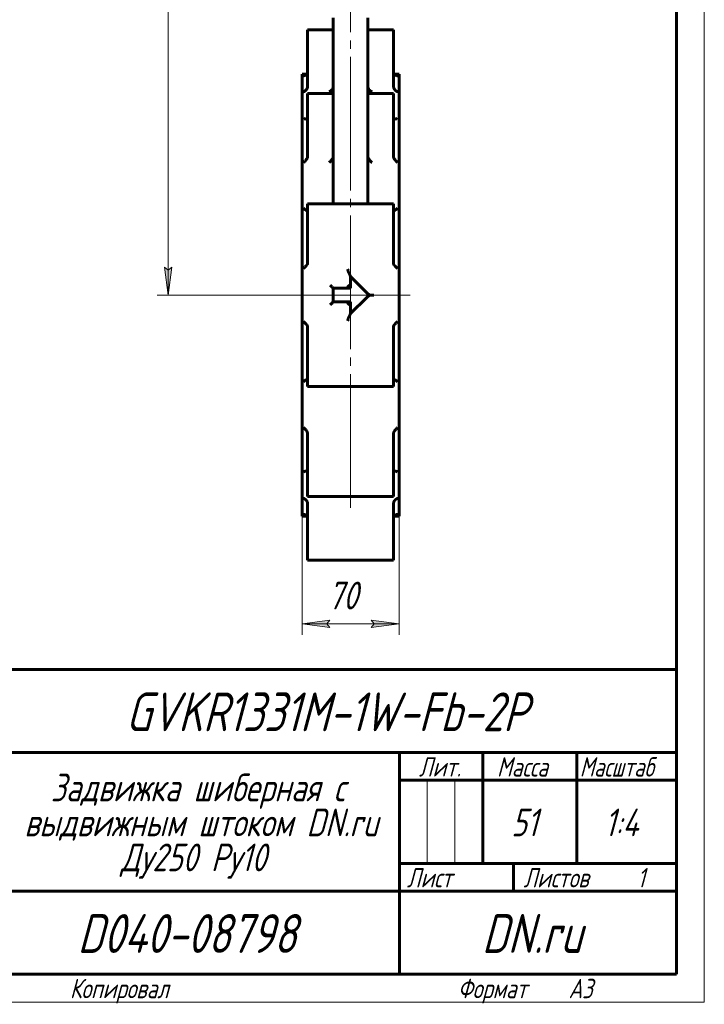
# Model space of a CAD drawing. Header units: millimetres. Extents: x -66 to 297, y 0 to 429.
# Tile 2 of 5: x 173 to 297, y 0 to 177. Entities that reach past the tile are written whole.
import ezdxf

# ---------------------------------------------------------------- set-up
doc = ezdxf.new("R2010")
doc.units = ezdxf.units.MM
for name, pattern in [('K5LT_AXLED', [28.612024, 24.112024, -1.5, 1.5, -1.5]), ('K5LT_BASIC', [0]), ('K5LT_THIN', [0])]:
    doc.linetypes.add(name, pattern=pattern)
doc.layers.add('Системный слой', color=7, linetype='Continuous')
doc.layers.add('Системный слой (1)', color=7, linetype='Continuous', true_color=0x6c6c6c)
doc.styles.add('KDIMTEXTSTYLE', font='txt', dxfattribs={"width": 0.96, "oblique": 15, "height": 5})
doc.styles.add('KTEXTSTYLE', font='txt', dxfattribs={"width": 0.96, "height": 5})
doc.dimstyles.new('KDIMSTYLE (0.25)', dxfattribs={"dimtxt": 5, "dimasz": 1, "dimexe": 2, "dimexo": 0, "dimgap": 1, "dimtad": 1, "dimlfac": 4, "dimtxsty": 'KDIMTEXTSTYLE', "dimsah": 1, "dimcen": 0, "dimdle": 1, "dimadec": 0, "dimazin": 0, "dimtfac": 0.667, "dimtmove": 0, "dimatfit": 3, "dimfxl": 1, "dimtvp": 1, "dimtolj": 1, "dimtzin": 0, "dimarcsym": 0})

# ---------------------------------------------------------------- blocks, each defined once
blk = doc.blocks.new('D2')
at = {"layer": 'Системный слой (1)'}
for points in [[(133.41, 155.05), (136.87, 158.72), (132.58, 156.07), (133.38, 155.88)], [(60.25, 96.42), (64.54, 99.06), (63.74, 99.26), (63.71, 100.09)]]:
    blk.add_hatch(color=7, dxfattribs=at).paths.add_polyline_path(points)
at = {"layer": 'Системный слой (1)', "color": 7, "linetype": 'K5LT_THIN', "lineweight": 18, "true_color": 0xffffff}
for p, q in [((136.87, 158.72), (142.47, 163.27)), ((142.47, 163.27), (160.46, 163.27)), ((60.25, 96.42), (136.87, 158.72)), ((132.58, 156.07), (136.87, 158.72)), ((136.87, 158.72), (133.41, 155.05)), ((133.38, 155.88), (132.58, 156.07)), ((133.41, 155.05), (133.38, 155.88)), ((60.25, 96.42), (63.71, 100.09)), ((63.71, 100.09), (63.74, 99.26)), ((64.54, 99.06), (60.25, 96.42)), ((63.74, 99.26), (64.54, 99.06))]:
    blk.add_line(p, q, dxfattribs=at)
blk.add_wipeout([(144.47, 164.27), (144.47, 171.65), (157.91, 171.65), (157.91, 164.27)]).dxf.layer = 'Системный слой (1)'
at = {"layer": 'Системный слой (1)', "color": 7, "char_height": 5, "attachment_point": 1, "style": 'KTEXTSTYLE'}
for s, insert in [('\\fArial|b0|c204|p34;\\H5.0;\\W1.000;\\Q15;\\fGOST Type AU|b0|i0|c204|p34;\\Q15;\\W0.960;⌀', (144.47, 170.86)), ('\\fArial|b0|c204|p34;\\H5.0;\\W1.000;\\Q15;\\fGOST Type AU|b0|i0|c204|p34;\\Q15;\\W0.960;395', (147.78, 170.86))]:
    blk.add_mtext(s, dxfattribs=dict(at, insert=insert))
blk = doc.blocks.new('KDIMARROW_01')
at = {"layer": 'Системный слой'}
blk.add_hatch(color=0, dxfattribs=at).paths.add_polyline_path([(-5, -0.66), (0, 0), (-5, 0.66), (-4.5, 0)])
at = {"layer": 'Системный слой', "color": 0, "linetype": 'K5LT_THIN', "lineweight": 18}
for p, q in [((-4.5, 0), (-5, 0.66)), ((-5, 0.66), (0, 0)), ((0, 0), (-5, -0.66)), ((-5, -0.66), (-4.5, 0))]:
    blk.add_line(p, q, dxfattribs=at)
at = {"layer": 'Системный слой (1)', "color": 0, "linetype": 'K5LT_THIN', "lineweight": 18}
blk.add_line((98.56, 127.57), (98.31, 127.57), dxfattribs=at)
blk = doc.blocks.new('D3')
at = {"layer": 'Системный слой (1)'}
for points in [[(64.24, 136.14), (64.88, 136.66), (59.87, 137.23), (64.57, 135.38)], [(137.25, 117.91), (132.56, 119.76), (132.88, 119), (132.24, 118.48)]]:
    blk.add_hatch(color=7, dxfattribs=at).paths.add_polyline_path(points)
at = {"layer": 'Системный слой (1)', "color": 7, "linetype": 'K5LT_THIN', "lineweight": 18, "true_color": 0xffffff}
for p, q in [((59.87, 137.23), (64.88, 136.66)), ((64.57, 135.38), (59.87, 137.23)), ((59.87, 137.23), (137.25, 117.91)), ((64.88, 136.66), (64.24, 136.14)), ((64.24, 136.14), (64.57, 135.38)), ((132.88, 119), (132.56, 119.76)), ((132.56, 119.76), (137.25, 117.91)), ((132.24, 118.48), (132.88, 119)), ((137.25, 117.91), (132.24, 118.48)), ((137.25, 117.91), (151.54, 114.34)), ((151.54, 114.34), (168.87, 114.34))]:
    blk.add_line(p, q, dxfattribs=at)
blk.add_wipeout([(153.54, 115.34), (153.54, 122.72), (166.34, 122.72), (166.34, 115.34)]).dxf.layer = 'Системный слой (1)'
at = {"layer": 'Системный слой (1)', "color": 7, "char_height": 5, "attachment_point": 1, "style": 'KTEXTSTYLE'}
for s, insert in [('\\fArial|b0|c204|p34;\\H5.0;\\W1.000;\\Q15;\\fGOST Type AU|b0|i0|c204|p34;\\Q15;\\W0.960;⌀', (153.54, 121.93)), ('\\fArial|b0|c204|p34;\\H5.0;\\W1.000;\\Q15;\\fGOST Type AU|b0|i0|c204|p34;\\Q15;\\W0.960;319', (156.85, 121.93))]:
    blk.add_mtext(s, dxfattribs=dict(at, insert=insert))
blk = doc.blocks.new('D4')
at = {"layer": 'Системный слой (1)'}
for points in [[(135.25, 140.05), (139.73, 142.36), (134.81, 141.29), (135.5, 140.84)], [(62.32, 113.85), (61.62, 114.3), (61.87, 115.08), (57.39, 112.77)]]:
    blk.add_hatch(color=7, dxfattribs=at).paths.add_polyline_path(points)
at = {"layer": 'Системный слой (1)', "color": 7, "linetype": 'K5LT_THIN', "lineweight": 18, "true_color": 0xffffff}
for p, q in [((139.73, 142.36), (150.02, 146.06)), ((150.02, 146.06), (168.01, 146.06)), ((57.39, 112.77), (139.73, 142.36)), ((134.81, 141.29), (139.73, 142.36)), ((139.73, 142.36), (135.25, 140.05)), ((135.5, 140.84), (134.81, 141.29)), ((135.25, 140.05), (135.5, 140.84)), ((57.39, 112.77), (61.87, 115.08)), ((62.32, 113.85), (57.39, 112.77)), ((61.87, 115.08), (61.62, 114.3)), ((61.62, 114.3), (62.32, 113.85))]:
    blk.add_line(p, q, dxfattribs=at)
blk.add_wipeout([(152.02, 147.06), (152.02, 154.44), (165.45, 154.44), (165.45, 147.06)]).dxf.layer = 'Системный слой (1)'
at = {"layer": 'Системный слой (1)', "color": 7, "char_height": 5, "attachment_point": 1, "style": 'KTEXTSTYLE'}
for s, insert in [('\\fArial|b0|c204|p34;\\H5.0;\\W1.000;\\Q15;\\fGOST Type AU|b0|i0|c204|p34;\\Q15;\\W0.960;⌀', (152.02, 153.65)), ('\\fArial|b0|c204|p34;\\H5.0;\\W1.000;\\Q15;\\fGOST Type AU|b0|i0|c204|p34;\\Q15;\\W0.960;350', (155.33, 153.65))]:
    blk.add_mtext(s, dxfattribs=dict(at, insert=insert))
blk = doc.blocks.new('D5')
at = {"layer": 'Системный слой (1)'}
for points in [[(77.23, 142.89), (72.73, 145.16), (76.49, 141.8), (76.45, 142.62)], [(124.39, 109.98), (120.63, 113.34), (120.67, 112.51), (119.89, 112.25)]]:
    blk.add_hatch(color=7, dxfattribs=at).paths.add_polyline_path(points)
at = {"layer": 'Системный слой (1)', "color": 7, "linetype": 'K5LT_THIN', "lineweight": 18, "true_color": 0xffffff}
for p, q in [((72.73, 145.16), (77.23, 142.89)), ((76.49, 141.8), (72.73, 145.16)), ((72.73, 145.16), (124.39, 109.98)), ((77.23, 142.89), (76.45, 142.62)), ((76.45, 142.62), (76.49, 141.8)), ((119.89, 112.25), (120.67, 112.51)), ((124.39, 109.98), (119.89, 112.25)), ((120.67, 112.51), (120.63, 113.34)), ((120.63, 113.34), (124.39, 109.98)), ((124.39, 109.98), (142.15, 97.88)), ((142.15, 97.88), (163.45, 97.88))]:
    blk.add_line(p, q, dxfattribs=at)
blk.add_wipeout([(144.15, 98.88), (144.15, 106.26), (160.76, 106.26), (160.76, 98.88)]).dxf.layer = 'Системный слой (1)'
at = {"layer": 'Системный слой (1)', "color": 7, "insert": (144.15, 105.47), "char_height": 5, "attachment_point": 1, "style": 'KTEXTSTYLE'}
blk.add_mtext('\\fArial|b0|c204|p34;\\H5.0;\\W1.000;\\Q15;\\fGOST Type AU|b0|i0|c204|p34;\\Q15;\\W0.960;DN250', dxfattribs=at)
blk = doc.blocks.new('U10')
at = {"layer": 'Системный слой (1)', "color": 143, "linetype": 'K5LT_BASIC', "lineweight": 60, "true_color": 0x33acca}
for p, q in [((224.4, 167.44), (225.3, 167.44)), ((241.01, 167.44), (241.9, 167.44))]:
    blk.add_line(p, q, dxfattribs=at)
blk = doc.blocks.new('U11')
at = {"layer": 'Системный слой (1)', "color": 143, "linetype": 'K5LT_BASIC', "lineweight": 60, "true_color": 0x33acca}
for p, q in [((224.4, 87.69), (225.3, 87.69)), ((241.01, 87.69), (241.9, 87.69))]:
    blk.add_line(p, q, dxfattribs=at)
blk = doc.blocks.new('U12')
at = {"layer": 'Системный слой (1)', "color": 143, "linetype": 'K5LT_BASIC', "lineweight": 60, "true_color": 0x33acca}
for p, q in [((224.81, 159.39), (224.65, 159.47)), ((224.96, 159.34), (224.81, 159.39)), ((225.11, 159.32), (224.96, 159.34)), ((225.17, 159.32), (225.11, 159.32)), ((225.28, 159.37), (225.17, 159.32)), ((225.37, 159.46), (225.28, 159.37)), ((225.4, 159.54), (225.37, 159.46))]:
    blk.add_line(p, q, dxfattribs=at)
blk = doc.blocks.new('U13')
at = {"layer": 'Системный слой (1)', "color": 143, "linetype": 'K5LT_BASIC', "lineweight": 60, "true_color": 0x33acca}
for p, q in [((236.28, 165.22), (236.28, 165.18)), ((236.28, 165.18), (236.28, 165.15)), ((236.28, 165.15), (236.28, 165.12))]:
    blk.add_line(p, q, dxfattribs=at)
blk = doc.blocks.new('U14')
at = {"layer": 'Системный слой (1)', "color": 143, "linetype": 'K5LT_BASIC', "lineweight": 60, "true_color": 0x33acca}
for p, q in [((240.91, 142.81), (240.92, 142.79)), ((240.92, 142.79), (240.94, 142.78)), ((240.94, 142.78), (240.96, 142.78)), ((240.96, 142.78), (241.15, 142.85)), ((241.15, 142.85), (241.39, 143.01)), ((241.39, 143.01), (241.65, 143.24))]:
    blk.add_line(p, q, dxfattribs=at)
blk = doc.blocks.new('U15')
at = {"layer": 'Системный слой (1)', "color": 143, "linetype": 'K5LT_BASIC', "lineweight": 60, "true_color": 0x33acca}
for p, q in [((236.28, 152.54), (236.28, 152.52)), ((236.28, 152.52), (236.28, 152.49)), ((236.28, 152.49), (236.28, 152.47))]:
    blk.add_line(p, q, dxfattribs=at)
blk = doc.blocks.new('U16')
at = {"layer": 'Системный слой (1)', "color": 143, "linetype": 'K5LT_BASIC', "lineweight": 60, "true_color": 0x33acca}
for p, q in [((240.91, 167.71), (240.96, 167.52)), ((240.96, 167.52), (241.17, 167.27)), ((241.17, 167.27), (241.43, 167.16)), ((241.43, 167.16), (241.56, 167.15)), ((241.56, 167.15), (241.59, 167.15)), ((241.59, 167.15), (241.62, 167.15)), ((241.62, 167.15), (241.65, 167.16))]:
    blk.add_line(p, q, dxfattribs=at)
blk = doc.blocks.new('U17')
at = {"layer": 'Системный слой (1)', "color": 143, "linetype": 'K5LT_BASIC', "lineweight": 60, "true_color": 0x33acca}
for p, q in [((240.91, 159.54), (240.94, 159.46)), ((240.94, 159.46), (241.02, 159.37)), ((241.02, 159.37), (241.14, 159.32)), ((241.14, 159.32), (241.2, 159.32)), ((241.2, 159.32), (241.34, 159.34)), ((241.34, 159.34), (241.5, 159.39)), ((241.5, 159.39), (241.65, 159.47))]:
    blk.add_line(p, q, dxfattribs=at)
blk = doc.blocks.new('U18')
at = {"layer": 'Системный слой (1)', "color": 143, "linetype": 'K5LT_BASIC', "lineweight": 60, "true_color": 0x33acca}
for p, q in [((225.4, 167.8), (225.4, 167.77)), ((225.4, 167.77), (225.4, 167.74)), ((225.4, 167.74), (225.4, 167.71))]:
    blk.add_line(p, q, dxfattribs=at)
blk = doc.blocks.new('U19')
at = {"layer": 'Системный слой (1)', "color": 143, "linetype": 'K5LT_BASIC', "lineweight": 60, "true_color": 0x33acca}
for p, q in [((240.9, 167.8), (240.9, 167.77)), ((240.9, 167.77), (240.91, 167.74)), ((240.91, 167.74), (240.91, 167.71))]:
    blk.add_line(p, q, dxfattribs=at)
blk = doc.blocks.new('U20')
at = {"layer": 'Системный слой (1)', "color": 143, "linetype": 'K5LT_BASIC', "lineweight": 60, "true_color": 0x33acca}
for p, q in [((224.92, 143.01), (224.65, 143.24)), ((225.16, 142.85), (224.92, 143.01)), ((225.34, 142.78), (225.16, 142.85)), ((225.37, 142.78), (225.34, 142.78)), ((225.38, 142.79), (225.37, 142.78)), ((225.4, 142.81), (225.38, 142.79))]:
    blk.add_line(p, q, dxfattribs=at)
blk = doc.blocks.new('U21')
at = {"layer": 'Системный слой (1)', "color": 143, "linetype": 'K5LT_BASIC', "lineweight": 60, "true_color": 0x33acca}
for p, q in [((230.03, 152.52), (230.02, 152.49)), ((230.02, 152.49), (230.02, 152.47)), ((230.03, 152.54), (230.03, 152.52))]:
    blk.add_line(p, q, dxfattribs=at)
blk = doc.blocks.new('U22')
at = {"layer": 'Системный слой (1)', "color": 143, "linetype": 'K5LT_BASIC', "lineweight": 60, "true_color": 0x33acca}
for p, q in [((240.91, 95.6), (240.94, 95.68)), ((240.94, 95.68), (241.03, 95.77)), ((241.03, 95.77), (241.15, 95.81)), ((241.15, 95.81), (241.2, 95.81)), ((241.2, 95.81), (241.34, 95.8)), ((241.34, 95.8), (241.5, 95.74)), ((241.5, 95.74), (241.65, 95.66))]:
    blk.add_line(p, q, dxfattribs=at)
blk = doc.blocks.new('U23')
at = {"layer": 'Системный слой (1)', "color": 143, "linetype": 'K5LT_BASIC', "lineweight": 60, "true_color": 0x33acca}
for p, q in [((240.9, 142.83), (240.9, 142.82)), ((240.9, 142.82), (240.91, 142.81)), ((240.91, 142.81), (240.91, 142.81))]:
    blk.add_line(p, q, dxfattribs=at)
blk = doc.blocks.new('U24')
at = {"layer": 'Системный слой (1)', "color": 143, "linetype": 'K5LT_BASIC', "lineweight": 60, "true_color": 0x33acca}
for p, q in [((240.91, 87.43), (240.96, 87.61)), ((240.96, 87.61), (241.17, 87.86)), ((241.17, 87.86), (241.43, 87.97)), ((241.43, 87.97), (241.56, 87.98)), ((241.56, 87.98), (241.59, 87.98)), ((241.59, 87.98), (241.62, 87.98)), ((241.62, 87.98), (241.65, 87.98))]:
    blk.add_line(p, q, dxfattribs=at)
blk = doc.blocks.new('U25')
at = {"layer": 'Системный слой (1)', "color": 143, "linetype": 'K5LT_BASIC', "lineweight": 60, "true_color": 0x33acca}
for p, q in [((224.81, 95.74), (224.65, 95.66)), ((224.96, 95.8), (224.81, 95.74)), ((225.11, 95.81), (224.96, 95.8)), ((225.15, 95.81), (225.11, 95.81)), ((225.28, 95.77), (225.15, 95.81)), ((225.36, 95.68), (225.28, 95.77)), ((225.4, 95.6), (225.36, 95.68))]:
    blk.add_line(p, q, dxfattribs=at)
blk = doc.blocks.new('U26')
at = {"layer": 'Системный слой (1)', "color": 143, "linetype": 'K5LT_BASIC', "lineweight": 60, "true_color": 0x33acca}
for p, q in [((224.92, 112.12), (224.66, 111.9)), ((225.16, 112.29), (224.92, 112.12)), ((225.34, 112.36), (225.16, 112.29)), ((225.37, 112.35), (225.34, 112.36)), ((225.38, 112.34), (225.37, 112.35)), ((225.4, 112.33), (225.38, 112.34)), ((224.66, 111.9), (224.65, 111.9))]:
    blk.add_line(p, q, dxfattribs=at)
blk = doc.blocks.new('U27')
at = {"layer": 'Системный слой (1)', "color": 143, "linetype": 'K5LT_BASIC', "lineweight": 60, "true_color": 0x33acca}
for p, q in [((224.68, 167.15), (224.65, 167.16)), ((224.71, 167.15), (224.68, 167.15)), ((224.74, 167.15), (224.71, 167.15)), ((224.88, 167.16), (224.74, 167.15)), ((225.14, 167.27), (224.88, 167.16)), ((225.34, 167.52), (225.14, 167.27)), ((225.4, 167.71), (225.34, 167.52))]:
    blk.add_line(p, q, dxfattribs=at)
blk = doc.blocks.new('U28')
at = {"layer": 'Системный слой (1)', "color": 143, "linetype": 'K5LT_BASIC', "lineweight": 60, "true_color": 0x33acca}
for p, q in [((224.68, 87.98), (224.65, 87.98)), ((224.71, 87.98), (224.68, 87.98)), ((224.74, 87.98), (224.71, 87.98)), ((224.88, 87.97), (224.74, 87.98)), ((225.14, 87.86), (224.88, 87.97)), ((225.34, 87.61), (225.14, 87.86)), ((225.4, 87.43), (225.34, 87.61))]:
    blk.add_line(p, q, dxfattribs=at)
blk = doc.blocks.new('U29')
at = {"layer": 'Системный слой (1)', "color": 143, "linetype": 'K5LT_BASIC', "lineweight": 60, "true_color": 0x33acca}
for p, q in [((240.91, 112.33), (240.92, 112.34)), ((240.92, 112.34), (240.94, 112.35)), ((240.94, 112.35), (240.96, 112.36)), ((240.96, 112.36), (241.14, 112.29)), ((241.14, 112.29), (241.39, 112.12)), ((241.39, 112.12), (241.65, 111.9)), ((241.65, 111.9), (241.65, 111.9))]:
    blk.add_line(p, q, dxfattribs=at)
blk = doc.blocks.new('U30')
at = {"layer": 'Системный слой (1)', "color": 143, "linetype": 'K5LT_BASIC', "lineweight": 60, "true_color": 0x33acca}
for p, q in [((230.03, 165.18), (230.02, 165.15)), ((230.02, 165.15), (230.02, 165.12)), ((230.03, 165.22), (230.03, 165.18))]:
    blk.add_line(p, q, dxfattribs=at)
blk = doc.blocks.new('D7')
at = {"layer": 'Системный слой (1)', "color": 7, "linetype": 'K5LT_THIN', "lineweight": 18, "true_color": 0xffffff}
for p, q in [((224.4, 87.94), (224.4, 66.26)), ((241.9, 87.94), (241.9, 66.26)), ((229.4, 67.6), (224.4, 68.26)), ((224.4, 68.26), (241.9, 68.26)), ((228.9, 68.26), (229.4, 67.6)), ((241.9, 68.26), (236.9, 67.6)), ((236.9, 67.6), (237.4, 68.26))]:
    blk.add_line(p, q, dxfattribs=at)
blk.add_wipeout([(229.07, 69.26), (229.07, 76.64), (236.91, 76.64), (236.91, 69.26)]).dxf.layer = 'Системный слой (1)'
at = {"layer": 'Системный слой (1)'}
for points in [[(229.4, 67.6), (228.9, 68.26), (229.4, 68.92), (224.4, 68.26)], [(236.9, 67.6), (241.9, 68.26), (236.9, 68.92), (237.4, 68.26)]]:
    blk.add_hatch(color=7, dxfattribs=at).paths.add_polyline_path(points)
at = {"layer": 'Системный слой (1)', "color": 7, "linetype": 'K5LT_THIN', "lineweight": 18, "true_color": 0xffffff}
for p, q in [((224.4, 68.26), (229.4, 68.92)), ((229.4, 68.92), (228.9, 68.26)), ((237.4, 68.26), (236.9, 68.92)), ((236.9, 68.92), (241.9, 68.26))]:
    blk.add_line(p, q, dxfattribs=at)
at = {"layer": 'Системный слой (1)', "color": 7, "insert": (229.07, 75.85), "char_height": 5, "attachment_point": 1, "style": 'KTEXTSTYLE'}
blk.add_mtext('\\fArial|b0|c204|p34;\\H5.0;\\W1.000;\\Q15;\\fGOST Type AU|b0|i0|c204|p34;\\Q15;\\W0.960;70', dxfattribs=at)
blk = doc.blocks.new('D8')
at = {"layer": 'Системный слой (1)'}
for points in [[(200.89, 394.57), (200.23, 399.57), (199.57, 394.57), (200.23, 395.07)], [(200.23, 127.57), (200.89, 132.57), (200.23, 132.07), (199.57, 132.57)]]:
    blk.add_hatch(color=7, dxfattribs=at).paths.add_polyline_path(points)
at = {"layer": 'Системный слой (1)', "color": 7, "linetype": 'K5LT_THIN', "lineweight": 18, "true_color": 0xffffff}
for p, q in [((213.15, 399.57), (198.23, 399.57)), ((199.57, 394.57), (200.23, 399.57)), ((200.23, 399.57), (200.89, 394.57)), ((200.23, 399.57), (200.23, 127.57)), ((200.23, 395.07), (199.57, 394.57)), ((200.89, 394.57), (200.23, 395.07)), ((200.23, 127.57), (199.57, 132.57)), ((199.57, 132.57), (200.23, 132.07)), ((200.23, 132.07), (200.89, 132.57)), ((200.89, 132.57), (200.23, 127.57)), ((226.78, 127.57), (198.23, 127.57))]:
    blk.add_line(p, q, dxfattribs=at)
blk.add_wipeout([(199.23, 256.84), (191.85, 256.84), (191.85, 269.76), (199.23, 269.76)]).dxf.layer = 'Системный слой (1)'
at = {"layer": 'Системный слой (1)', "color": 7, "insert": (192.64, 256.84), "char_height": 5, "attachment_point": 1, "rotation": 90, "style": 'KTEXTSTYLE'}
blk.add_mtext('\\fArial|b0|c204|p34;\\H5.0;\\W1.000;\\Q15;\\fGOST Type AU|b0|i0|c204|p34;\\Q15;\\W0.960;1088', dxfattribs=at)
blk = doc.blocks.new('U35')
at = {"color": 7, "linetype": 'K5LT_THIN', "lineweight": 18, "true_color": 0xffffff}
for p, q in [((297, 420), (297, 0)), ((246.96, 25), (246.96, 40)), ((251.98, 25), (251.98, 40)), ((297, 0), (0, 0))]:
    blk.add_line(p, q, dxfattribs=at)
at = {"color": 143, "linetype": 'K5LT_BASIC', "lineweight": 60, "true_color": 0x33acca}
for p, q in [((292, 415), (292, 5)), ((107, 60), (292, 60)), ((172, 45), (292, 45)), ((242, 5), (242, 45)), ((257, 25), (257, 45)), ((274, 25), (274, 45)), ((242, 40), (257, 40)), ((257, 40), (292, 40)), ((242, 25), (292, 25)), ((262.57, 20), (262.57, 25)), ((172, 20), (242, 20)), ((242, 20), (292, 20)), ((292, 5), (20, 5))]:
    blk.add_line(p, q, dxfattribs=at)
at = {"color": 7, "attachment_point": 1, "style": 'KTEXTSTYLE'}
for s, insert, char_height in [('\\fArial|b0|c204|p34;\\H5.0;\\W1.000;\\Q15;\\fGOST Type AU|b0|i0|c204|p34;\\Q15;\\W0.960;\\H7.00;GVKR1331M-1W-Fb-2P', (192.57, 55.86), 7), ('\\fArial|b0|c204|p34;\\H5.0;\\W1.000;\\Q15;\\fGOST Type AU|b0|i0|c204|p34;\\Q15;\\W0.926;\\H3.50;Масштаб', (274.52, 44.18), 3.5), ('\\fArial|b0|c204|p34;\\H5.0;\\W1.000;\\Q15;\\fGOST Type AU|b0|i0|c204|p34;\\Q15;\\W0.960;\\H3.50;Лит.', (245.47, 44.18), 3.5), ('\\fArial|b0|c204|p34;\\H5.0;\\W1.000;\\Q15;\\fGOST Type AU|b0|i0|c204|p34;\\Q15;\\W0.960;\\H3.50;Масса', (259.58, 44.18), 3.5), ('\\fArial|b0|c204|p34;\\H5.0;\\W1.000;\\Q15;\\fGOST Type AU|b0|i0|c204|p34;\\Q15;\\W0.960;Задвижка шиберная с', (179.04, 41.21), 5), ('\\fArial|b0|c204|p34;\\H5.0;\\W1.000;\\Q15;\\fGOST Type AU|b0|i0|c204|p34;\\Q15;\\W0.960;выдвижным штоком DN.ru', (174.27, 34.9), 5), ('\\fArial|b0|c204|p34;\\H5.0;\\W1.000;\\Q15;\\fGOST Type AU|b0|i0|c204|p34;\\Q15;\\W0.960;51', (262.14, 34.9), 5), ('\\fArial|b0|c204|p34;\\H5.0;\\W1.000;\\Q15;\\fGOST Type AU|b0|i0|c204|p34;\\Q15;\\W0.960;{\\c16737820;1:4}', (278.98, 34.9), 5), ('\\fArial|b0|c204|p34;\\H5.0;\\W1.000;\\Q15;\\fGOST Type AU|b0|i0|c204|p34;\\Q15;\\W0.960;Ду250 Ру10', (191.67, 28.59), 5), ('\\fArial|b0|c204|p34;\\H5.0;\\W1.000;\\Q15;\\fGOST Type AU|b0|i0|c204|p34;\\Q15;\\W0.960;\\H3.50;Лист', (243.32, 24.18), 3.5), ('\\fArial|b0|c204|p34;\\H5.0;\\W1.000;\\Q15;\\fGOST Type AU|b0|i0|c204|p34;\\Q15;\\W0.960;\\H3.50;Листов', (264.36, 24.18), 3.5), ('\\fArial|b0|c204|p34;\\H5.0;\\W1.000;\\Q15;\\fGOST Type AU|b0|i0|c204|p34;\\Q15;\\W0.960;\\H3.50;1', (284.91, 24.18), 3.5), ('\\fArial|b0|c204|p34;\\H5.0;\\W1.000;\\Q15;\\fGOST Type AU|b0|i0|c204|p34;\\Q15;\\W0.960;\\H7.00;D040-08798', (183.87, 15.86), 7), ('\\fArial|b0|c204|p34;\\H5.0;\\W1.000;\\Q15;\\fGOST Type AU|b0|i0|c204|p34;\\Q15;\\W0.960;\\H7.00;DN.ru', (256.84, 15.86), 7), ('\\fArial|b0|c204|p34;\\H5.0;\\W1.000;\\Q15;\\fGOST Type AU|b0|i0|c204|p34;\\Q15;\\W0.960;\\H3.50;Копировал', (182.5, 4.18), 3.5), ('\\fArial|b0|c204|p34;\\H5.0;\\W1.000;\\Q15;\\fGOST Type AU|b0|i0|c204|p34;\\Q15;\\W0.960;\\H3.50;Формат', (252.5, 4.18), 3.5), ('\\fArial|b0|c204|p34;\\H5.0;\\W1.000;\\Q15;\\fGOST Type AU|b0|i0|c204|p34;\\Q15;\\W0.960;\\H3.50;A3', (272.5, 4.18), 3.5)]:
    blk.add_mtext(s, dxfattribs=dict(at, insert=insert, char_height=char_height))

msp = doc.modelspace()

# ---------------------------------------------------------------- dimensions: what is measured, and where the dimension line sits
at = {"layer": 'Системный слой (1)', "color": 7}
dim = msp.add_diameter_dim_2p(p1=(-54.683, 2.9783), p2=(251.8049, 252.1573), dimstyle='KDIMSTYLE (0.25)', override={"dimtih": 1, "dimtoh": 1, "dimpost": '\\fGOST Type AU|b0|c204|p34;\\H5.0;\\W0.960;\\Q15;<>', "dimblk1": 'KDIMARROW_01', "dimblk2": 'KDIMARROW_01', "dimclrt": 7, "dimtol": 1, "dimtp": 0, "dimtm": 0, "dimtdec": 5, "dimtmove": 1, "dimatfit": 2, "dimtolj": 1}, dxfattribs=at)
dim.commit()
dim.dimension.update_dxf_attribs({"geometry": 'D2', "text_midpoint": (144.474, 163.2697), "dimtype": 163})

# ---------------------------------------------------------------- next in the draw order: dimensions: what is measured, and where the dimension line sits
dim = msp.add_diameter_dim_2p(p1=(-56.1877, 166.2088), p2=(253.3095, 88.9268), dimstyle='KDIMSTYLE (0.25)', override={"dimtih": 1, "dimtoh": 1, "dimpost": '\\fGOST Type AU|b0|c204|p34;\\H5.0;\\W0.960;\\Q15;<>', "dimblk1": 'KDIMARROW_01', "dimblk2": 'KDIMARROW_01', "dimclrt": 7, "dimtol": 1, "dimtp": 0, "dimtm": 0, "dimtdec": 5, "dimtmove": 1, "dimatfit": 2, "dimtolj": 1}, dxfattribs=at)
dim.commit()
dim.dimension.update_dxf_attribs({"geometry": 'D3', "text_midpoint": (153.5403, 114.3388), "dimtype": 163})

# ---------------------------------------------------------------- next in the draw order: dimensions: what is measured, and where the dimension line sits
dim = msp.add_diameter_dim_2p(p1=(-66.1305, 68.3923), p2=(263.2524, 186.7433), dimstyle='KDIMSTYLE (0.25)', override={"dimtih": 1, "dimtoh": 1, "dimpost": '\\fGOST Type AU|b0|c204|p34;\\H5.0;\\W0.960;\\Q15;<>', "dimblk1": 'KDIMARROW_01', "dimblk2": 'KDIMARROW_01', "dimclrt": 7, "dimtol": 1, "dimtp": 0, "dimtm": 0, "dimtdec": 5, "dimtmove": 1, "dimatfit": 2, "dimtolj": 1}, dxfattribs=at)
dim.commit()
dim.dimension.update_dxf_attribs({"geometry": 'D4', "text_midpoint": (152.0233, 146.0588), "dimtype": 163})

# ---------------------------------------------------------------- next in the draw order: linework, layer by layer
at = {"layer": 'Системный слой (1)', "color": 30, "linetype": 'K5LT_AXLED', "lineweight": 18, "true_color": 0xff8000}
for p, q in [((233.1527, 89.1899), (233.1527, 401.5678)), ((225.1527, 127.5678), (241.1527, 127.5678))]:
    msp.add_line(p, q, dxfattribs=at)
at = {"layer": 'Системный слой (1)', "color": 143, "linetype": 'K5LT_BASIC', "lineweight": 60, "true_color": 0x33acca}
for p, q in [((230.0277, 177.5678), (230.0277, 144.0529)), ((236.2777, 177.5678), (236.2777, 144.0529)), ((225.4027, 169.1367), (225.4027, 175.4308)), ((230.0277, 175.4308), (225.4027, 175.4308)), ((240.9027, 175.4308), (236.2777, 175.4308)), ((240.9027, 169.1367), (240.9027, 175.4308)), ((225.4027, 165.2161), (225.4027, 169.1367)), ((240.9027, 165.2161), (240.9027, 169.1367)), ((224.4027, 167.4428), (224.4027, 87.6928)), ((241.9027, 167.4428), (241.9027, 87.6928)), ((230.0277, 163.9457), (225.4027, 163.9457)), ((225.4027, 155.4101), (225.4027, 163.9457)), ((240.9027, 163.9457), (236.2777, 163.9457)), ((240.9027, 155.4101), (240.9027, 163.9457)), ((225.4027, 152.5401), (225.4027, 155.4101)), ((240.9027, 152.5401), (240.9027, 155.4101)), ((240.9027, 144.0529), (225.4027, 144.0529)), ((225.4027, 134.2233), (225.4027, 144.0529)), ((240.9027, 134.2233), (240.9027, 144.0529)), ((225.4027, 133.1728), (225.4027, 134.2233)), ((240.9027, 133.1728), (240.9027, 134.2233)), ((233.1527, 130.9202), (233.1527, 128.8178)), ((230.0277, 128.8178), (230.0277, 126.3178)), ((230.0277, 128.8178), (233.1527, 128.8178)), ((230.0277, 126.3178), (233.1527, 126.3178)), ((233.1527, 126.3178), (233.1527, 124.2154)), ((237.3384, 127.5678), (236.5453, 127.5678)), ((225.4027, 120.9123), (225.4027, 121.9628)), ((225.4027, 111.0827), (225.4027, 120.9123)), ((240.9027, 120.9123), (240.9027, 121.9628)), ((240.9027, 111.0827), (240.9027, 120.9123)), ((240.9027, 111.0827), (225.4027, 111.0827)), ((225.4027, 99.7255), (225.4027, 102.5955)), ((240.9027, 99.7255), (240.9027, 102.5955)), ((225.4027, 91.1899), (225.4027, 99.7255)), ((240.9027, 91.1899), (240.9027, 99.7255)), ((240.9027, 91.1899), (225.4027, 91.1899)), ((225.4027, 85.9989), (225.4027, 89.9195)), ((240.9027, 85.9989), (240.9027, 89.9195)), ((225.4027, 79.7048), (225.4027, 85.9989)), ((240.9027, 79.7048), (240.9027, 85.9989)), ((240.9027, 79.7048), (225.4027, 79.7048))]:
    msp.add_line(p, q, dxfattribs=at)
for points, knots in [([(225.3961, 165.1194), (225.3902, 165.0766), (225.3749, 165.0086), (225.3426, 164.9167), (225.3183, 164.8617), (225.2872, 164.7995), (225.256, 164.7454), (225.2023, 164.6651), (225.1532, 164.6025), (225.1043, 164.548), (225.0612, 164.5035), (225.0102, 164.4557), (224.9375, 164.3957), (224.8547, 164.3373), (224.756, 164.2802), (224.6887, 164.2496), (224.6527, 164.2356)], [0, 0, 0, 0, 1.70264491, 2.70625429, 3.74307406, 4.00942908, 5.39078236, 6.17532272, 7.83282842, 8.60650751, 9.21179991, 10.43745403, 11.60978208, 13.36125723, 15.04952164, 17, 17, 17, 17]), ([(230.0211, 165.1194), (230.0152, 165.0768), (230.0001, 165.0093), (229.9682, 164.9182), (229.9443, 164.8639), (229.9149, 164.8048), (229.8876, 164.7566), (229.8449, 164.6908), (229.8023, 164.6325), (229.7579, 164.5796), (229.7088, 164.526), (229.6492, 164.4676), (229.5677, 164.3993), (229.4785, 164.3366), (229.381, 164.2802), (229.3136, 164.2496), (229.2777, 164.2356)], [0, 0, 0, 0, 1.69488548, 2.68777084, 3.70774002, 3.9689179, 5.23538041, 5.86056801, 7.06496406, 8.12811594, 8.68901719, 10.09189285, 11.67410987, 13.35293249, 15.05629191, 17, 17, 17, 17]), ([(236.2843, 165.1194), (236.2902, 165.0768), (236.3053, 165.0093), (236.3372, 164.9182), (236.3611, 164.8639), (236.3905, 164.8048), (236.4178, 164.7566), (236.4605, 164.6908), (236.5031, 164.6325), (236.5475, 164.5796), (236.5966, 164.526), (236.6562, 164.4676), (236.7377, 164.3993), (236.8269, 164.3366), (236.9244, 164.2802), (236.9918, 164.2496), (237.0277, 164.2356)], [0, 0, 0, 0, 1.69488548, 2.68777084, 3.70774002, 3.9689179, 5.23538041, 5.86056801, 7.06496406, 8.12811594, 8.68901719, 10.09189285, 11.67410987, 13.35293249, 15.05629191, 17, 17, 17, 17]), ([(240.9093, 165.1194), (240.9152, 165.0766), (240.9305, 165.0086), (240.9628, 164.9167), (240.9871, 164.8617), (241.0182, 164.7995), (241.0494, 164.7454), (241.1031, 164.6651), (241.1522, 164.6025), (241.2011, 164.548), (241.2441, 164.5035), (241.2952, 164.4557), (241.3679, 164.3957), (241.4507, 164.3373), (241.5494, 164.2802), (241.6167, 164.2496), (241.6527, 164.2356)], [0, 0, 0, 0, 1.70264491, 2.70625429, 3.74307406, 4.00942908, 5.39078236, 6.17532272, 7.83282842, 8.60650751, 9.21179991, 10.43745403, 11.60978208, 13.36125723, 15.04952164, 17, 17, 17, 17]), ([(225.3961, 152.4693), (225.3894, 152.4334), (225.3701, 152.3698), (225.3324, 152.2852), (225.2895, 152.2031), (225.2508, 152.1394), (225.1911, 152.0502), (225.1382, 151.9783), (225.0783, 151.9047), (225.0208, 151.8372), (224.9366, 151.745), (224.807, 151.6177), (224.7072, 151.5323), (224.6527, 151.489)], [0, 0, 0, 0, 1.60748741, 2.65127118, 3.30188277, 4.76027676, 5.08555988, 6.75174671, 7.58618816, 8.0888367, 9.560997, 11.56631931, 14, 14, 14, 14]), ([(230.0211, 152.4693), (230.0144, 152.4336), (229.9953, 152.3705), (229.9581, 152.2868), (229.9214, 152.2162), (229.8876, 152.1588), (229.8449, 152.0925), (229.794, 152.0194), (229.7209, 151.9247), (229.6429, 151.8337), (229.5491, 151.7326), (229.4308, 151.6167), (229.3322, 151.5323), (229.2777, 151.489)], [0, 0, 0, 0, 1.59923945, 2.62963214, 3.26852062, 4.31148975, 4.82635012, 5.8182057, 7.15566121, 8.6089458, 9.61397284, 11.56706432, 14, 14, 14, 14]), ([(236.2843, 152.4693), (236.291, 152.4336), (236.3101, 152.3705), (236.3473, 152.2868), (236.384, 152.2162), (236.4178, 152.1588), (236.4605, 152.0925), (236.5114, 152.0194), (236.5845, 151.9247), (236.6624, 151.8337), (236.7563, 151.7326), (236.8746, 151.6167), (236.9732, 151.5323), (237.0277, 151.489)], [0, 0, 0, 0, 1.59923945, 2.62963214, 3.26852062, 4.31148975, 4.82635012, 5.8182057, 7.15566121, 8.6089458, 9.61397284, 11.56706432, 14, 14, 14, 14]), ([(240.9093, 152.4693), (240.916, 152.4334), (240.9353, 152.3698), (240.973, 152.2852), (241.0159, 152.2031), (241.0546, 152.1394), (241.1143, 152.0502), (241.1672, 151.9783), (241.2271, 151.9047), (241.2846, 151.8372), (241.3688, 151.745), (241.4984, 151.6177), (241.5981, 151.5323), (241.6527, 151.489)], [0, 0, 0, 0, 1.60748741, 2.65127118, 3.30188277, 4.76027676, 5.08555988, 6.75174671, 7.58618816, 8.0888367, 9.560997, 11.56631931, 14, 14, 14, 14]), ([(225.3961, 133.1468), (225.3894, 133.1338), (225.3703, 133.1048), (225.3331, 133.0566), (225.2964, 133.0116), (225.2626, 132.9718), (225.2199, 132.9229), (225.169, 132.8658), (225.0842, 132.7735), (224.997, 132.6813), (224.8961, 132.5768), (224.7905, 132.4693), (224.701, 132.3803), (224.6527, 132.3328)], [0, 0, 0, 0, 1.59923942, 2.62963216, 3.26852068, 4.31148982, 4.82635016, 5.81820565, 7.15566119, 9.21117896, 10.01420094, 11.8465687, 14, 14, 14, 14]), ([(233.1527, 130.9202), (233.1377, 130.9546), (233.1033, 131.0335), (233.0418, 131.1754), (232.9879, 131.3002), (232.9259, 131.4444), (232.8688, 131.5774), (232.7862, 131.7707), (232.6965, 131.9816), (232.6288, 132.1416), (232.5937, 132.2249)], [0, 0, 0, 0, 0.94427156, 2.13796075, 3.73995457, 4.15506712, 5.8058903, 7.08592449, 8.9666805, 11, 11, 11, 11]), ([(240.9093, 133.1468), (240.916, 133.1338), (240.9351, 133.1048), (240.9723, 133.0566), (241.009, 133.0116), (241.0428, 132.9718), (241.0855, 132.9229), (241.1364, 132.8658), (241.2211, 132.7735), (241.3084, 132.6813), (241.4093, 132.5768), (241.5149, 132.4693), (241.6044, 132.3803), (241.6527, 132.3328)], [0, 0, 0, 0, 1.59923942, 2.62963216, 3.26852068, 4.31148982, 4.82635016, 5.81820565, 7.15566119, 9.21117896, 10.01420094, 11.8465687, 14, 14, 14, 14]), ([(230.0277, 128.8178), (229.9883, 128.8552), (229.9192, 128.9214), (229.8169, 129.0205), (229.7184, 129.1162), (229.6024, 129.2297), (229.5146, 129.3163), (229.4687, 129.3617)], [0, 0, 0, 0, 2.01331052, 3.25624666, 4.47033727, 6.15455876, 8, 8, 8, 8]), ([(233.1527, 128.8178), (233.1133, 128.8552), (233.0442, 128.9214), (232.9419, 129.0205), (232.8434, 129.1162), (232.7274, 129.2297), (232.6396, 129.3163), (232.5937, 129.3617)], [0, 0, 0, 0, 2.01331051, 3.25624666, 4.47033727, 6.15455876, 8, 8, 8, 8]), ([(230.0277, 126.3178), (229.9883, 126.2804), (229.9192, 126.2142), (229.8169, 126.1151), (229.7184, 126.0194), (229.6024, 125.9059), (229.5146, 125.8193), (229.4687, 125.7739)], [0, 0, 0, 0, 2.01331051, 3.25624666, 4.47033727, 6.15455876, 8, 8, 8, 8]), ([(233.1527, 126.3178), (233.1133, 126.2804), (233.0442, 126.2142), (232.9419, 126.1151), (232.8434, 126.0194), (232.7274, 125.9059), (232.6396, 125.8193), (232.5937, 125.7739)], [0, 0, 0, 0, 2.01331052, 3.25624666, 4.47033727, 6.15455876, 8, 8, 8, 8]), ([(225.3961, 121.9888), (225.3894, 122.0018), (225.3703, 122.0308), (225.3331, 122.079), (225.2964, 122.124), (225.2626, 122.1638), (225.2199, 122.2127), (225.169, 122.2698), (225.0842, 122.3622), (224.997, 122.4543), (224.8961, 122.5588), (224.7905, 122.6663), (224.701, 122.7554), (224.6527, 122.8028)], [0, 0, 0, 0, 1.59923942, 2.62963216, 3.26852068, 4.31148982, 4.82635016, 5.81820565, 7.15566119, 9.21117896, 10.01420094, 11.8465687, 14, 14, 14, 14]), ([(233.1527, 124.2154), (233.1377, 124.181), (233.1033, 124.1021), (233.0418, 123.9602), (232.9879, 123.8354), (232.9259, 123.6912), (232.8688, 123.5582), (232.7862, 123.3649), (232.6965, 123.154), (232.6288, 122.994), (232.5937, 122.9107)], [0, 0, 0, 0, 0.94427156, 2.13796075, 3.73995457, 4.15506712, 5.8058903, 7.08592449, 8.9666805, 11, 11, 11, 11]), ([(240.9093, 121.9888), (240.916, 122.0018), (240.9351, 122.0308), (240.9723, 122.079), (241.009, 122.124), (241.0428, 122.1638), (241.0855, 122.2127), (241.1364, 122.2698), (241.2211, 122.3622), (241.3084, 122.4543), (241.4093, 122.5588), (241.5149, 122.6663), (241.6044, 122.7554), (241.6527, 122.8028)], [0, 0, 0, 0, 1.59923942, 2.62963216, 3.26852068, 4.31148982, 4.82635016, 5.81820565, 7.15566119, 9.21117896, 10.01420094, 11.8465687, 14, 14, 14, 14]), ([(225.3961, 102.6663), (225.3894, 102.702), (225.3703, 102.7651), (225.3331, 102.8488), (225.2964, 102.9194), (225.2626, 102.9768), (225.2199, 103.0431), (225.169, 103.1162), (225.0959, 103.2109), (225.0179, 103.3019), (224.9241, 103.403), (224.8058, 103.5189), (224.7072, 103.6034), (224.6527, 103.6466)], [0, 0, 0, 0, 1.59923942, 2.62963216, 3.26852068, 4.31148982, 4.82635016, 5.81820565, 7.15566119, 8.60894582, 9.61397296, 11.56706441, 14, 14, 14, 14]), ([(240.9093, 102.6663), (240.916, 102.702), (240.9351, 102.7651), (240.9723, 102.8488), (241.009, 102.9194), (241.0428, 102.9768), (241.0855, 103.0431), (241.1364, 103.1162), (241.2095, 103.2109), (241.2874, 103.3019), (241.3813, 103.403), (241.4996, 103.5189), (241.5982, 103.6034), (241.6527, 103.6466)], [0, 0, 0, 0, 1.59923942, 2.62963216, 3.26852068, 4.31148982, 4.82635016, 5.81820565, 7.15566119, 8.60894582, 9.61397296, 11.56706441, 14, 14, 14, 14]), ([(225.3961, 90.0162), (225.3902, 90.0588), (225.3751, 90.1263), (225.3432, 90.2174), (225.3193, 90.2717), (225.2899, 90.3308), (225.2626, 90.379), (225.2199, 90.4448), (225.1773, 90.5031), (225.1329, 90.556), (225.0838, 90.6096), (225.0242, 90.668), (224.9427, 90.7363), (224.8535, 90.799), (224.756, 90.8554), (224.6886, 90.886), (224.6527, 90.9)], [0, 0, 0, 0, 1.69488548, 2.68777117, 3.70774015, 3.96891796, 5.23538049, 5.86056805, 7.064964, 8.12811574, 8.68901716, 10.09189278, 11.67411002, 13.35293264, 15.0562918, 17, 17, 17, 17]), ([(240.9093, 90.0162), (240.9152, 90.0588), (240.9303, 90.1263), (240.9622, 90.2174), (240.9861, 90.2717), (241.0155, 90.3308), (241.0428, 90.379), (241.0855, 90.4448), (241.1281, 90.5031), (241.1725, 90.556), (241.2216, 90.6096), (241.2812, 90.668), (241.3627, 90.7363), (241.4519, 90.799), (241.5494, 90.8554), (241.6168, 90.886), (241.6527, 90.9)], [0, 0, 0, 0, 1.69488548, 2.68777117, 3.70774015, 3.96891796, 5.23538049, 5.86056805, 7.064964, 8.12811574, 8.68901716, 10.09189278, 11.67411002, 13.35293264, 15.0562918, 17, 17, 17, 17])]:
    msp.add_open_spline(points, degree=3, knots=knots, dxfattribs=at)
for points in [[(225.4027, 165.2161), (225.4027, 165.1837), (225.4005, 165.1514), (225.3961, 165.1194)], [(240.9027, 165.2161), (240.9027, 165.1837), (240.9049, 165.1514), (240.9093, 165.1194)], [(225.4027, 159.6111), (225.4027, 159.5874), (225.4005, 159.5638), (225.3961, 159.5404)], [(240.9027, 159.6111), (240.9027, 159.5874), (240.9049, 159.5638), (240.9093, 159.5404)], [(225.4027, 152.5401), (225.4027, 152.5163), (225.4005, 152.4927), (225.3961, 152.4693)], [(240.9027, 152.5401), (240.9027, 152.5163), (240.9049, 152.4927), (240.9093, 152.4693)], [(225.4027, 142.832), (225.4027, 142.8233), (225.4005, 142.8147), (225.3961, 142.8061)], [(225.4027, 133.1728), (225.4027, 133.1641), (225.4005, 133.1554), (225.3961, 133.1468)], [(240.9027, 133.1728), (240.9027, 133.1641), (240.9049, 133.1554), (240.9093, 133.1468)], [(236.5453, 127.5678), (235.4136, 128.6857), (234.282, 129.8038), (233.1527, 130.9202)], [(236.5453, 127.5678), (235.4136, 126.4499), (234.282, 125.3318), (233.1527, 124.2154)], [(225.4027, 121.9628), (225.4027, 121.9715), (225.4005, 121.9802), (225.3961, 121.9888)], [(240.9027, 121.9628), (240.9027, 121.9715), (240.9049, 121.9802), (240.9093, 121.9888)], [(225.4027, 112.3036), (225.4027, 112.3123), (225.4005, 112.3209), (225.3961, 112.3295)], [(240.9027, 112.3036), (240.9027, 112.3123), (240.9049, 112.3209), (240.9093, 112.3295)], [(225.4027, 102.5955), (225.4027, 102.6192), (225.4005, 102.6428), (225.3961, 102.6663)], [(240.9027, 102.5955), (240.9027, 102.6192), (240.9049, 102.6428), (240.9093, 102.6663)], [(225.4027, 95.5245), (225.4027, 95.5481), (225.4005, 95.5718), (225.3961, 95.5952)], [(240.9027, 95.5245), (240.9027, 95.5481), (240.9049, 95.5718), (240.9093, 95.5952)], [(225.4027, 89.9195), (225.4027, 89.9518), (225.4005, 89.9841), (225.3961, 90.0162)], [(240.9027, 89.9195), (240.9027, 89.9518), (240.9049, 89.9841), (240.9093, 90.0162)], [(225.4027, 87.3313), (225.4027, 87.3637), (225.4005, 87.396), (225.3961, 87.428)], [(240.9027, 87.3313), (240.9027, 87.3637), (240.9049, 87.396), (240.9093, 87.428)]]:
    msp.add_open_spline(points, degree=3, dxfattribs=at)

# ---------------------------------------------------------------- next in the draw order: block references
at = {"layer": 'Системный слой (1)'}
for name in ['U10', 'U27', 'U18', 'U19', 'U16', 'U30', 'U13', 'U12', 'U17', 'U21', 'U15', 'U20', 'U23', 'U14', 'U26', 'U29', 'U25', 'U22', 'U11', 'U28', 'U24']:
    msp.add_blockref(name, (0, 0), dxfattribs=at)

# ---------------------------------------------------------------- next in the draw order: dimensions: what is measured, and where the dimension line sits
at = {"layer": 'Системный слой (1)', "color": 7}
dim = msp.add_diameter_dim_2p(p1=(-4.7579, 197.9256), p2=(201.8797, 57.21), dimstyle='KDIMSTYLE (0.25)', override={"dimtih": 1, "dimtoh": 1, "dimpost": '\\fGOST Type AU|b0|c204|p34;\\H5.0;\\W0.960;\\Q15;<>', "dimblk1": 'KDIMARROW_01', "dimblk2": 'KDIMARROW_01', "dimclrt": 7, "dimtol": 1, "dimtp": 0, "dimtm": 0, "dimtdec": 5, "dimtmove": 1, "dimatfit": 2, "dimtolj": 1}, dxfattribs=at)
dim.commit()
dim.dimension.update_dxf_attribs({"geometry": 'D5', "text_midpoint": (144.1544, 97.8816), "dimtype": 163})

# ---------------------------------------------------------------- next in the draw order: dimensions: what is measured, and where the dimension line sits
dim = msp.add_linear_dim(base=(200.2301, 399.5678), p1=(226.7777, 127.5678), p2=(213.1527, 399.5678), angle=90, dimstyle='KDIMSTYLE (0.25)', override={"dimexo": 0, "dimpost": '\\fGOST Type AU|b0|c204|p34;\\H5.0;\\W0.960;\\Q15;<>', "dimblk1": 'KDIMARROW_01', "dimblk2": 'KDIMARROW_01', "dimse1": 0, "dimse2": 0, "dimclrt": 7, "dimtol": 1, "dimtp": 0, "dimtm": 0, "dimtdec": 5, "dimtolj": 1}, dxfattribs=at)
dim.commit()
dim.dimension.update_dxf_attribs({"geometry": 'D8', "text_midpoint": (200.2301, 263.5678), "dimtype": 160})
dim = msp.add_linear_dim(base=(224.4027, 68.2614), p1=(241.9027, 87.9428), p2=(224.4027, 87.9428), dimstyle='KDIMSTYLE (0.25)', override={"dimexo": 0, "dimpost": '\\fGOST Type AU|b0|c204|p34;\\H5.0;\\W0.960;\\Q15;<>', "dimblk1": 'KDIMARROW_01', "dimblk2": 'KDIMARROW_01', "dimse1": 0, "dimse2": 0, "dimclrt": 7, "dimtol": 1, "dimtp": 0, "dimtm": 0, "dimtdec": 5, "dimtolj": 1}, dxfattribs=at)
dim.commit()
dim.dimension.update_dxf_attribs({"geometry": 'D7', "text_midpoint": (233.1527, 68.2614), "dimtype": 160})

# ---------------------------------------------------------------- next in the draw order: linework, layer by layer
at = {"layer": 'Системный слой (1)', "color": 30, "linetype": 'K5LT_AXLED', "lineweight": 18, "true_color": 0xff8000}
msp.add_line((222.4027, 127.5678), (243.9027, 127.5678), dxfattribs=at)

# ---------------------------------------------------------------- next in the draw order: block references
msp.add_blockref('U35', (0, 0))

doc.saveas('drawing.dxf')
